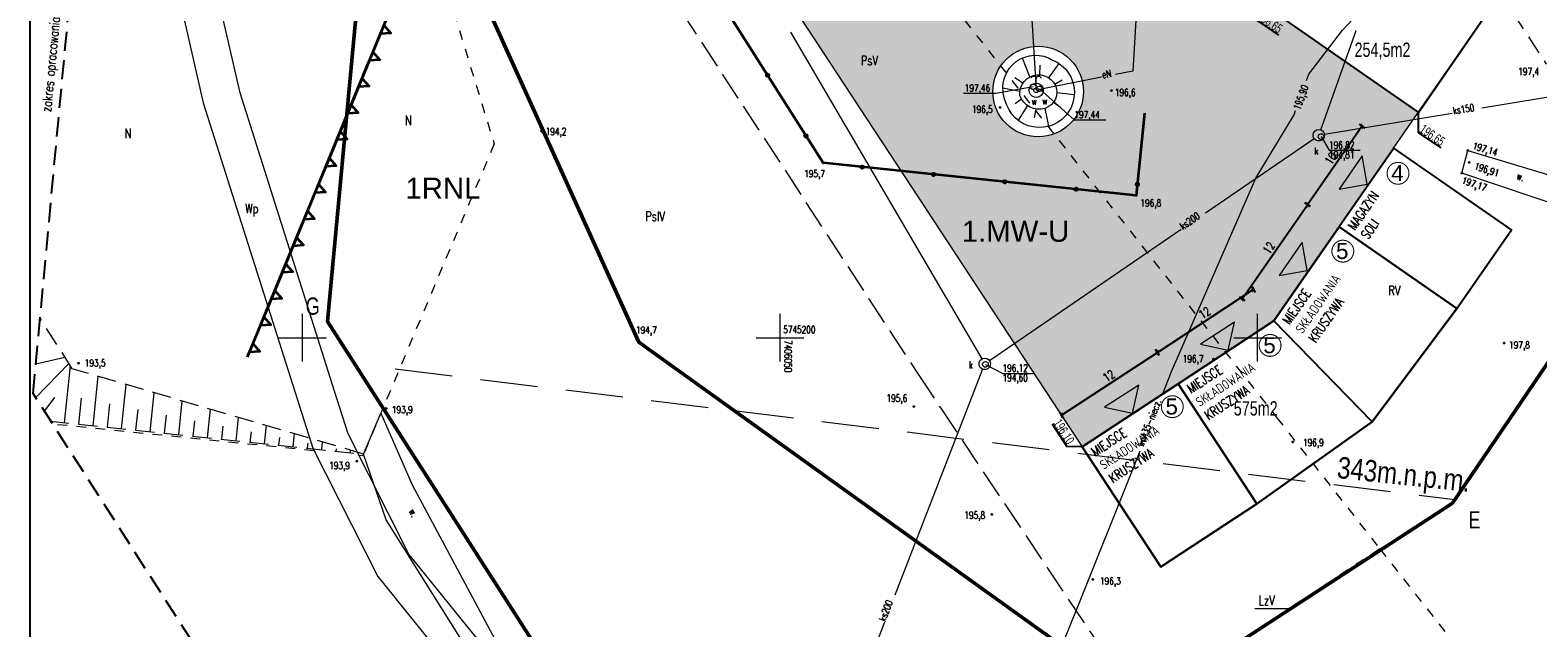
# Model space of a CAD drawing. Header units: centimetres. Extents: x 7405971 to 7406611, y 5745066 to 5745352.
# Tile 4 of 20: x 7405971 to 7406129, y 5745170 to 5745232. Entities that reach past the tile are written whole.
import ezdxf
from ezdxf.enums import TextEntityAlignment as Align

# ---------------------------------------------------------------- set-up
doc = ezdxf.new("R2010")
doc.units = ezdxf.units.CM
doc.header["$LTSCALE"] = 2
doc.header["$MEASUREMENT"] = 0
for name, pattern in [('0', [1.5, 1, -0.5]), ('1003', [0]), ('2217', [2, 1.5, -0.5]), ('2218', [1, 0.5, -0.5]), ('3901', [0]), ('DOT2', [3.175, 0, -3.175]), ('PHANTOM2', [1.25, 0.625, -0.125, 0.125, -0.125, 0.125, -0.125])]:
    doc.linetypes.add(name, pattern=pattern)
for name, color, linetype, lineweight in [('A-TEREN', 7, 'Continuous', 13), ('A-TEXT', 7, 'Continuous', 9), ('CKWYMIAR', 3, 'Continuous', 25), ('OPISY', 70, 'Continuous', 18), ('p.poz.', 10, 'Continuous', 20), ('TEREN', 250, 'Continuous', 13)]:
    doc.layers.add(name, color=color, linetype=linetype, lineweight=lineweight)
doc.layers.add('CKPOM_POWIERZ', color=1, linetype='Continuous', plot=False)
for name, color, linetype in [('D-PROJ_RZĘDNE_Pen_No__7', 250, 'Continuous'), ('DZIALKI', 98, 'Continuous'), ('ENERGIA', 10, 'Continuous'), ('ENERGIA-OPIS', 10, 'Continuous'), ('KANALIZACJA', 36, 'Continuous'), ('KANALIZACJA-OPIS', 38, 'Continuous'), ('KONTURY', 98, '2217'), ('KONTURY-OPIS', 98, '2217'), ('MDCP_nowa', 7, 'Continuous'), ('MPZP', 70, 'Continuous'), ('PLOT', 48, '3901'), ('PROJ_RZEDNE', 7, 'Continuous'), ('ROW', 142, 'Continuous'), ('RZEDNE', 7, 'Continuous'), ('SIATKA', 7, 'Continuous'), ('SIATKA-OPIS', 7, 'Continuous'), ('SKARPA', 201, 'Continuous'), ('STUDNIA', 4, 'Continuous'), ('STUDZIENKA', 98, 'Continuous'), ('UZYTKI', 98, '2218'), ('UZYTKI-OPIS', 98, '2218'), ('WLAZ_OKRAGLY', 42, 'Continuous'), ('WODOC-OPIS', 5, 'Continuous'), ('WODOCIAG', 5, 'Continuous'), ('zakres', 7, '0')]:
    doc.layers.add(name, color=color, linetype=linetype)
doc.styles.add('arial', font='arial.ttf', dxfattribs={"width": 0.65})
doc.styles.add('Arial-Bold', font='arial.ttf', dxfattribs={"width": 0.75})
doc.styles.add('RomanS', font='romans.shx', dxfattribs={"width": 0.75})
doc.styles.get("Standard").update_dxf_attribs({"font": 'ic-simplex.shx', "width": 0.8})
doc.styles.add('STYL_ARIAL', font='simplex', dxfattribs={"width": 0.75, "oblique": 0.1})
doc.styles.add('XREF-KLA-LEGEND$0$STAMP', font='ARIAL.TTF')
doc.dimstyles.new('Mapa500', dxfattribs={"dimtxt": 0.9, "dimasz": 0.007, "dimexe": 0.3, "dimexo": 0, "dimgap": 0.3, "dimtad": 1, "dimrnd": 0.01, "dimzin": 9, "dimtxsty": 'RomanS', "dimblk": 'ZASIECZKA POMOCNICZA', "dimcen": 0.25, "dimclrd": 3, "dimclre": 256, "dimclrt": 256, "dimadec": 0, "dimazin": 2, "dimtp": 5, "dimtfac": 1, "dimtofl": 0, "dimtmove": 0, "dimatfit": 3, "dimfxl": 1, "dimtolj": 1, "dimtzin": 0, "dimlwe": 5, "dimarcsym": 0})

# ---------------------------------------------------------------- blocks, each defined once
blk = doc.blocks.new('*U15')
at = {"color": 70, "lineweight": 35}
for points in [[(0, 0), (9.28, 0)], [(1.74, 0), (2.23, 1), (2.72, 0)], [(3, 0), (12.28, 0)], [(4.74, 0), (5.23, 1), (5.72, 0)], [(6, 0), (15.28, 0)], [(7.74, 0), (8.23, 1), (8.72, 0)], [(9, 0), (18.28, 0)], [(10.74, 0), (11.23, 1), (11.72, 0)], [(12, 0), (21.28, 0)], [(13.74, 0), (14.23, 1), (14.72, 0)], [(15, 0), (24.28, 0)], [(16.74, 0), (17.23, 1), (17.72, 0)], [(18, 0), (27.28, 0)], [(19.74, 0), (20.23, 1), (20.72, 0)], [(21, 0), (30.28, 0)], [(22.74, 0), (23.23, 1), (23.72, 0)], [(24, 0), (33.28, 0)], [(25.74, 0), (26.23, 1), (26.72, 0)], [(27, 0), (36.28, 0)], [(28.74, 0), (29.23, 1), (29.72, 0)], [(30, 0), (39.28, 0)], [(31.74, 0), (32.23, 1), (32.72, 0)], [(33, 0), (42.28, 0)], [(34.74, 0), (35.23, 1), (35.72, 0)], [(36, 0), (45.28, 0)], [(37.74, 0), (38.23, 1), (38.72, 0)], [(39, 0), (48.28, 0)], [(40.74, 0), (41.23, 1), (41.72, 0)], [(42, 0), (51.28, 0)], [(43.74, 0), (44.23, 1), (44.72, 0)], [(45, 0), (54.28, 0)], [(46.74, 0), (47.23, 1), (47.72, 0)], [(48, 0), (57.28, 0)], [(49.74, 0), (50.23, 1), (50.72, 0)], [(51, 0), (60.28, 0)], [(52.74, 0), (53.23, 1), (53.72, 0)], [(54, 0), (63.28, 0)], [(55.74, 0), (56.23, 1), (56.72, 0)], [(57, 0), (66.28, 0)], [(58.74, 0), (59.23, 1), (59.72, 0)], [(60, 0), (69.28, 0)], [(61.74, 0), (62.23, 1), (62.72, 0)], [(63, 0), (72.28, 0)], [(64.74, 0), (65.23, 1), (65.72, 0)], [(66, 0), (75.28, 0)], [(67.74, 0), (68.23, 1), (68.72, 0)], [(69, 0), (78.28, 0)], [(70.74, 0), (71.23, 1), (71.72, 0)], [(72, 0), (81.28, 0)], [(73.74, 0), (74.23, 1), (74.72, 0)], [(75, 0), (84.28, 0)], [(76.74, 0), (77.23, 1), (77.72, 0)], [(78, 0), (87.28, 0)], [(79.74, 0), (80.23, 1), (80.72, 0)], [(81, 0), (90.28, 0)], [(82.74, 0), (83.23, 1), (83.72, 0)], [(84, 0), (93.28, 0)], [(85.74, 0), (86.23, 1), (86.72, 0)], [(87, 0), (96.28, 0)], [(88.74, 0), (89.23, 1), (89.72, 0)], [(90, 0), (99.28, 0)], [(91.74, 0), (92.23, 1), (92.72, 0)], [(93, 0), (102.28, 0)], [(94.74, 0), (95.23, 1), (95.72, 0)], [(97.74, 0), (98.23, 1), (98.72, 0)], [(100.74, 0), (101.23, 1), (101.72, 0)]]:
    blk.add_lwpolyline(points, dxfattribs=at)
at = {"color": 250, "linetype": 'ByBlock', "style": 'RomanS', "oblique": 12, "width": 0.75}
blk.add_text('nieprzekraczalna linia zab.', height=1.2, dxfattribs=at).set_placement((-53.93, 18.39), align=Align.MIDDLE_CENTER)
blk = doc.blocks.new('OTRS')
at = {"color": 0}
blk.add_circle((0, 0), 0.05, dxfattribs=at)
blk = doc.blocks.new('801')
at = {"color": 0}
blk.add_circle((0, 0), 0.05, dxfattribs=at)
blk = doc.blocks.new('SURS')
at = {"color": 0}
blk.add_circle((0, 0), 0.05, dxfattribs=at)
blk = doc.blocks.new('A$7E8815FB1995')
at = {"layer": 'DZIALKI', "color": 7, "lineweight": 18}
for p, q in [((-97.38, -98.31), (-88.17, 0.35)), ((-106.54, -74.38), (-117.53, -26.56)), ((-121.03, -28.83), (-110.4, -75.43)), ((20.4, -117.3), (55.41, -65.77)), ((-110.4, -75.43), (-98.93, -111.54)), ((-96.64, -105.58), (-106.54, -74.38)), ((-92.64, -105.69), (-97.38, -98.31)), ((-95.21, -110.07), (-96.64, -105.58)), ((-92.64, -105.69), (-54.04, -165.81)), ((-88.87, -122.64), (-95.21, -110.07)), ((-98.93, -111.54), (-92.11, -124.99)), ((-54.04, -165.81), (20.4, -117.3)), ((-57.39, -161.44), (-88.87, -122.64)), ((-92.11, -124.99), (-60.92, -163.46))]:
    blk.add_line(p, q, dxfattribs=at)
at = {"layer": 'ENERGIA', "color": 1, "lineweight": 18}
for p, q in [((-11.02, -37.11), (-13.06, -72.11)), ((-13.06, -72.11), (-14.88, -72.47)), ((-16.34, -72.76), (-23.18, -74.11))]:
    blk.add_line(p, q, dxfattribs=at)
at = {"layer": 'KANALIZACJA', "color": 34, "lineweight": 18}
for p, q in [((6.6, -78.26), (10.32, -67.86)), ((-48.92, -68.02), (-28.88, -102.22)), ((40.34, -73.2), (23.47, -75.99)), ((6.99, -78.72), (20.35, -76.51)), ((-5.47, -86.94), (5.9, -79.16)), ((-28.06, -102.38), (-7.99, -88.66)), ((-28.79, -103.29), (-37.97, -126.95)), ((-39.05, -129.75), (-51.13, -160.9))]:
    blk.add_line(p, q, dxfattribs=at)
at = {"layer": 'KANALIZACJA-OPIS', "color": 34, "lineweight": 18}
for p, q in [((6.64, -78.96), (7.5, -80.39)), ((7.5, -80.39), (10.73, -80.39)), ((-28.49, -102.8), (-26.67, -103.73)), ((-26.67, -103.73), (-23.43, -103.73))]:
    blk.add_line(p, q, dxfattribs=at)
at = {"layer": 'KONTURY', "color": 3, "linetype": '2217', "lineweight": 18}
for p, q in [((-69.17, -52.35), (-35.55, -103.82)), ((-35.55, -103.82), (-33.17, -107.38)), ((-33.17, -107.38), (-12.32, -138.59))]:
    blk.add_line(p, q, dxfattribs=at)
at = {"layer": 'PLOT', "color": 7, "linetype": '3901', "lineweight": 35}
for p, q in [((-45.5, -81.72), (-58.28, -61.53)), ((-11.86, -76.5), (-12.71, -85.12)), ((-12.71, -85.12), (-45.5, -81.72))]:
    blk.add_line(p, q, dxfattribs=at)
at = {"layer": 'PLOT', "color": 7}
for centre, radius in [((-51.31, -72.54), 0.175), ((-51.31, -72.54), 0.158), ((-51.31, -72.54), 0.14), ((-51.31, -72.54), 0.122), ((-51.31, -72.54), 0.105), ((-51.31, -72.54), 0.0875), ((-51.31, -72.54), 0.07), ((-51.31, -72.54), 0.0525), ((-51.31, -72.54), 0.035), ((-47.3, -78.87), 0.175), ((-47.3, -78.87), 0.158), ((-47.3, -78.87), 0.14), ((-47.3, -78.87), 0.122), ((-47.3, -78.87), 0.105), ((-47.3, -78.87), 0.0875), ((-47.3, -78.87), 0.07), ((-47.3, -78.87), 0.0525), ((-47.3, -78.87), 0.035), ((-41.39, -82.15), 0.175), ((-41.39, -82.15), 0.158), ((-41.39, -82.15), 0.14), ((-41.39, -82.15), 0.122), ((-41.39, -82.15), 0.105), ((-41.39, -82.15), 0.0875), ((-41.39, -82.15), 0.07), ((-41.39, -82.15), 0.0525), ((-41.39, -82.15), 0.035), ((-33.93, -82.92), 0.175), ((-33.93, -82.92), 0.158), ((-33.93, -82.92), 0.14), ((-33.93, -82.92), 0.122), ((-33.93, -82.92), 0.105), ((-33.93, -82.92), 0.0875), ((-33.93, -82.92), 0.07), ((-33.93, -82.92), 0.0525), ((-33.93, -82.92), 0.035), ((-26.47, -83.69), 0.175), ((-26.47, -83.69), 0.158), ((-26.47, -83.69), 0.14), ((-26.47, -83.69), 0.122), ((-26.47, -83.69), 0.105), ((-26.47, -83.69), 0.0875), ((-26.47, -83.69), 0.07), ((-26.47, -83.69), 0.0525), ((-26.47, -83.69), 0.035), ((-19.01, -84.47), 0.175), ((-19.01, -84.47), 0.158), ((-19.01, -84.47), 0.14), ((-19.01, -84.47), 0.122), ((-19.01, -84.47), 0.105), ((-19.01, -84.47), 0.0875), ((-19.01, -84.47), 0.07), ((-19.01, -84.47), 0.0525), ((-19.01, -84.47), 0.035), ((-12.59, -83.96), 0.175), ((-12.59, -83.96), 0.158), ((-12.59, -83.96), 0.14), ((-12.59, -83.96), 0.122), ((-12.59, -83.96), 0.105), ((-12.59, -83.96), 0.0875), ((-12.59, -83.96), 0.07), ((-12.59, -83.96), 0.0525), ((-12.59, -83.96), 0.035)]:
    blk.add_circle(centre, radius, dxfattribs=at)
at = {"layer": 'ROW', "color": 7, "lineweight": 18}
for p, q in [((21.38, -82.78), (22, -80.4)), ((22, -80.4), (31.74, -83.36)), ((32.58, -86.54), (21.38, -82.78)), ((-93.62, -112.17), (-91.8, -107.91)), ((-91.8, -107.91), (-88.52, -115.4)), ((-91.24, -119.06), (-93.62, -112.17)), ((-88.52, -115.4), (-79.06, -133.03)), ((-82.59, -132.83), (-91.24, -119.06))]:
    blk.add_line(p, q, dxfattribs=at)
at = {"layer": 'SIATKA', "color": 7, "lineweight": 18}
for p, q in [((-100, -102.5), (-100, -97.5)), ((-50, -102.5), (-50, -97.5)), ((0, -102.5), (0, -97.5)), ((-102.5, -100), (-97.5, -100)), ((-52.5, -100), (-47.5, -100)), ((-2.5, -100), (2.5, -100))]:
    blk.add_line(p, q, dxfattribs=at)
at = {"layer": 'SKARPA', "color": 7, "linetype": '0', "lineweight": 18}
for p, q in [((15.32, -48.38), (30.2, -71.39)), ((-25.28, -71.11), (-24.85, -70.84)), ((-24.85, -70.84), (-24.39, -70.64)), ((-24.39, -70.64), (-23.9, -70.51)), ((-23.9, -70.51), (-23.4, -70.45)), ((-23.4, -70.45), (-22.89, -70.46)), ((-22.89, -70.46), (-22.39, -70.55)), ((-22.39, -70.55), (-21.91, -70.72)), ((-21.91, -70.72), (-21.47, -70.95)), ((-21.47, -70.95), (-20.98, -71.19)), ((-26.47, -72.71), (-26.27, -72.25)), ((-26.27, -72.25), (-26, -71.82)), ((-26, -71.82), (-25.67, -71.44)), ((-25.67, -71.44), (-25.28, -71.11)), ((-23.84, -72.7), (-23.48, -72.56)), ((-23.48, -72.56), (-23.09, -72.49)), ((-23.09, -72.49), (-22.7, -72.5)), ((-22.7, -72.5), (-22.31, -72.59)), ((-22.31, -72.59), (-21.95, -72.75)), ((-20.98, -71.19), (-20.53, -71.51)), ((-20.53, -71.51), (-20.13, -71.88)), ((-20.13, -71.88), (-19.8, -72.31)), ((-19.8, -72.31), (-19.53, -72.79)), ((-26.67, -73.7), (-26.61, -73.2)), ((-26.64, -74.38), (-26.67, -73.7)), ((-26.61, -73.2), (-26.47, -72.71)), ((-24.9, -74.27), (-24.82, -73.88)), ((-24.82, -73.88), (-24.67, -73.52)), ((-24.67, -73.52), (-24.45, -73.19)), ((-24.45, -73.19), (-24.17, -72.92)), ((-24.17, -72.92), (-23.84, -72.7)), ((-21.95, -72.75), (-21.64, -72.98)), ((-21.64, -72.98), (-21.37, -73.27)), ((-21.37, -73.27), (-21.17, -73.61)), ((-21.17, -73.61), (-21.05, -73.96)), ((-21.05, -73.96), (-21.02, -74.33)), ((-19.53, -72.79), (-19.34, -73.3)), ((-19.34, -73.3), (-19.22, -73.83)), ((-19.22, -73.83), (-19.19, -74.38)), ((-26.5, -75.05), (-26.64, -74.38)), ((-26.25, -75.69), (-26.5, -75.05)), ((-26.02, -76.17), (-26.25, -75.69)), ((-24.89, -74.66), (-24.9, -74.27)), ((-24.72, -75.04), (-24.89, -74.66)), ((-24.49, -75.37), (-24.72, -75.04)), ((-24.19, -75.65), (-24.49, -75.37)), ((-23.85, -75.87), (-24.19, -75.65)), ((-21.62, -75.64), (-21.92, -75.86)), ((-21.37, -75.37), (-21.62, -75.64)), ((-21.18, -75.05), (-21.37, -75.37)), ((-21.06, -74.7), (-21.18, -75.05)), ((-21.02, -74.33), (-21.06, -74.7)), ((-19.35, -75.43), (-19.54, -75.92)), ((-19.23, -74.91), (-19.35, -75.43)), ((-19.19, -74.38), (-19.23, -74.91)), ((-25.73, -76.61), (-26.02, -76.17)), ((-25.37, -77), (-25.73, -76.61)), ((-24.96, -77.34), (-25.37, -77)), ((-24.51, -77.62), (-24.96, -77.34)), ((-23.47, -76.02), (-23.85, -75.87)), ((-23.07, -76.09), (-23.47, -76.02)), ((-22.66, -76.09), (-23.07, -76.09)), ((-22.26, -76.01), (-22.66, -76.09)), ((-21.92, -75.86), (-22.26, -76.01)), ((-20.51, -77.17), (-20.94, -77.48)), ((-20.13, -76.8), (-20.51, -77.17)), ((-19.8, -76.38), (-20.13, -76.8)), ((-19.54, -75.92), (-19.8, -76.38)), ((-24.02, -77.82), (-24.51, -77.62)), ((-23.5, -77.95), (-24.02, -77.82)), ((-22.97, -78.01), (-23.5, -77.95)), ((-22.44, -77.99), (-22.97, -78.01)), ((-21.92, -77.89), (-22.44, -77.99)), ((-21.42, -77.72), (-21.92, -77.89)), ((-20.94, -77.48), (-21.42, -77.72)), ((-124.1, -103.25), (-127.48, -97.96)), ((-93.62, -112.17), (-124.1, -103.25)), ((-126.44, -108.74), (-93.62, -112.17))]:
    blk.add_line(p, q, dxfattribs=at)
at = {"layer": 'SKARPA', "color": 7, "lineweight": 18}
for p, q in [((-23.84, -72.7), (-24.61, -70.74)), ((-22.81, -72.5), (-22.78, -71.49)), ((-21.86, -72.82), (-20.78, -71.33)), ((-24.89, -74.24), (-26.66, -73.9)), ((-24.58, -73.38), (-25.42, -72.81)), ((-21.24, -73.48), (-20.46, -73.01)), ((-24.71, -75.06), (-25.4, -75.55)), ((-24.09, -75.72), (-25.07, -77.25)), ((-21.37, -75.37), (-20.65, -75.88)), ((-21.02, -74.36), (-19.2, -74.56)), ((-23.21, -76.07), (-23.39, -77)), ((-22.27, -76.01), (-21.88, -77.88)), ((-21.94, -75.87), (-21.92, -75.86)), ((-127.92, -102.72), (-124.88, -102.04)), ((-127.93, -106.26), (-124.45, -102.7)), ((-124.93, -108.9), (-124.3, -102.94)), ((-121.93, -109.21), (-121.39, -104.04)), ((-118.94, -109.52), (-118.45, -104.9)), ((-127.01, -107.7), (-125.92, -106.24)), ((-123.43, -109.05), (-123.14, -106.33)), ((-120.43, -109.37), (-120.18, -106.92)), ((-115.94, -109.84), (-115.52, -105.76)), ((-112.95, -110.15), (-112.58, -106.62)), ((-117.44, -109.68), (-117.21, -107.51)), ((-114.45, -109.99), (-114.25, -108.09)), ((-111.45, -110.31), (-111.28, -108.68)), ((-109.95, -110.46), (-109.64, -107.48)), ((-106.96, -110.78), (-106.71, -108.34)), ((-108.46, -110.62), (-108.32, -109.27)), ((-105.46, -110.93), (-105.35, -109.85)), ((-103.97, -111.09), (-103.77, -109.2)), ((-102.47, -111.25), (-102.38, -110.44)), ((-100.97, -111.4), (-100.83, -110.06)), ((-99.47, -111.56), (-99.42, -111.02)), ((-97.98, -111.71), (-97.89, -110.92)), ((-96.48, -111.87), (-96.45, -111.61)), ((-94.98, -112.03), (-94.96, -111.78))]:
    blk.add_line(p, q, dxfattribs=at)
at = {"layer": 'STUDNIA', "color": 5, "lineweight": 18}
for p, q in [((-23.92, -74.11), (-23.88, -73.87)), ((-23.88, -74.35), (-23.92, -74.11)), ((-23.88, -73.87), (-23.77, -73.66)), ((-23.77, -73.66), (-23.59, -73.49)), ((-23.68, -72.86), (-23.63, -72.72)), ((-23.63, -72.72), (-23.5, -72.63)), ((-23.59, -73.49), (-23.36, -73.39)), ((-23.5, -72.63), (-23.35, -72.63)), ((-23.43, -74.14), (-23.4, -73.99)), ((-23.38, -74.27), (-23.43, -74.14)), ((-23.4, -73.99), (-23.3, -73.89)), ((-23.36, -73.39), (-23.12, -73.37)), ((-23.35, -72.63), (-23.23, -72.71)), ((-23.3, -73.89), (-23.16, -73.86)), ((-23.23, -72.71), (-23.17, -72.85)), ((-23.18, -73.38), (-23.18, -72.84)), ((-23.17, -72.84), (-23.12, -72.71)), ((-23.16, -73.86), (-23.03, -73.91)), ((-23.12, -72.71), (-23, -72.63)), ((-23.12, -73.37), (-22.88, -73.43)), ((-23.03, -73.91), (-22.94, -74.02)), ((-23, -72.63), (-22.85, -72.63)), ((-22.93, -74.16), (-22.99, -74.29)), ((-22.94, -74.02), (-22.93, -74.16)), ((-22.88, -73.43), (-22.68, -73.57)), ((-22.85, -72.63), (-22.73, -72.71)), ((-22.73, -72.71), (-22.67, -72.84)), ((-22.68, -73.57), (-22.53, -73.76)), ((-22.53, -73.76), (-22.45, -73.99)), ((-22.45, -73.99), (-22.45, -74.24)), ((-23.77, -74.57), (-23.88, -74.35)), ((-23.59, -74.74), (-23.77, -74.57)), ((-23.36, -74.84), (-23.59, -74.74)), ((-23.26, -74.36), (-23.38, -74.27)), ((-23.12, -74.86), (-23.36, -74.84)), ((-23.12, -74.36), (-23.26, -74.36)), ((-22.99, -74.29), (-23.12, -74.36)), ((-22.88, -74.8), (-23.12, -74.86)), ((-22.68, -74.66), (-22.88, -74.8)), ((-22.53, -74.47), (-22.68, -74.66)), ((-22.45, -74.24), (-22.53, -74.47))]:
    blk.add_line(p, q, dxfattribs=at)
at = {"layer": 'STUDZIENKA', "color": 7, "lineweight": 18}
for p, q in [((5.8, -78.78), (5.85, -78.56)), ((5.82, -78.99), (5.8, -78.78)), ((5.85, -78.56), (5.99, -78.38)), ((5.99, -78.38), (6.17, -78.27)), ((6.17, -78.27), (6.39, -78.22)), ((6.39, -78.22), (6.6, -78.26)), ((6.6, -78.26), (6.79, -78.37)), ((6.79, -78.37), (6.93, -78.55)), ((6.93, -78.55), (6.99, -78.76)), ((6.99, -78.76), (6.97, -78.98)), ((5.92, -79.19), (5.82, -78.99)), ((6.09, -79.34), (5.92, -79.19)), ((6.29, -79.41), (6.09, -79.34)), ((6.51, -79.41), (6.29, -79.41)), ((6.72, -79.33), (6.51, -79.41)), ((6.88, -79.18), (6.72, -79.33)), ((6.97, -78.98), (6.88, -79.18)), ((-29.17, -102.69), (-29.11, -102.47)), ((-29.11, -102.47), (-28.98, -102.3)), ((-28.98, -102.3), (-28.8, -102.18)), ((-28.8, -102.18), (-28.58, -102.14)), ((-28.58, -102.14), (-28.36, -102.17)), ((-28.36, -102.17), (-28.18, -102.29)), ((-28.18, -102.29), (-28.04, -102.46)), ((-28.04, -102.46), (-27.98, -102.67)), ((-29.15, -102.91), (-29.17, -102.69)), ((-29.05, -103.1), (-29.15, -102.91)), ((-28.88, -103.25), (-29.05, -103.1)), ((-28.68, -103.33), (-28.88, -103.25)), ((-28.46, -103.32), (-28.68, -103.33)), ((-28.25, -103.24), (-28.46, -103.32)), ((-28.09, -103.09), (-28.25, -103.24)), ((-27.99, -102.89), (-28.09, -103.09)), ((-27.98, -102.67), (-27.99, -102.89))]:
    blk.add_line(p, q, dxfattribs=at)
at = {"layer": 'UZYTKI', "color": 86, "linetype": '2218', "lineweight": 18}
for p, q in [((-90, -46.82), (-79.93, -79.73)), ((-33.14, -63.66), (2.02, -108.38)), ((-79.93, -79.73), (-93.67, -112.35)), ((2.02, -108.38), (12.8, -122.09)), ((-98.78, -111.83), (-126.13, -109.05)), ((-93.67, -112.35), (-94.08, -112.31)), ((12.8, -122.09), (-12.32, -138.59)), ((12.8, -122.09), (31.5, -145.87))]:
    blk.add_line(p, q, dxfattribs=at)
at = {"layer": 'UZYTKI-OPIS', "color": 86, "linetype": '1003', "lineweight": 18}
blk.add_line((3.4, -128.38), (-0.28, -128.38), dxfattribs=at)
at = {"layer": 'WLAZ_OKRAGLY', "color": 7, "lineweight": 18}
for p, q in [((-23.79, -73.8), (-23.77, -73.64)), ((-23.73, -73.94), (-23.79, -73.8)), ((-23.77, -73.64), (-23.68, -73.52)), ((-23.61, -74.03), (-23.73, -73.94)), ((-23.68, -73.52), (-23.54, -73.46)), ((-23.45, -74.05), (-23.61, -74.03)), ((-23.54, -73.46), (-23.38, -73.48)), ((-23.31, -73.99), (-23.45, -74.05)), ((-23.38, -73.48), (-23.26, -73.57)), ((-23.22, -73.87), (-23.31, -73.99)), ((-23.26, -73.57), (-23.2, -73.72)), ((-23.2, -73.72), (-23.22, -73.87)), ((-23.14, -74.01), (-23.12, -73.85)), ((-23.08, -74.15), (-23.14, -74.01)), ((-23.12, -73.85), (-23.02, -73.73)), ((-22.95, -74.24), (-23.08, -74.15)), ((-23.02, -73.73), (-22.88, -73.67)), ((-22.88, -73.67), (-22.72, -73.69)), ((-22.72, -73.69), (-22.6, -73.78)), ((-22.56, -74.08), (-22.65, -74.2)), ((-22.6, -73.78), (-22.54, -73.93)), ((-22.54, -73.93), (-22.56, -74.08)), ((-22.8, -74.26), (-22.95, -74.24)), ((-22.65, -74.2), (-22.8, -74.26)), ((6.34, -79), (6.36, -78.85)), ((6.36, -78.85), (6.45, -78.73)), ((6.45, -78.73), (6.59, -78.67)), ((6.59, -78.67), (6.75, -78.68)), ((6.75, -78.68), (6.87, -78.78)), ((6.87, -78.78), (6.93, -78.92)), ((6.93, -78.92), (6.91, -79.08)), ((6.4, -79.15), (6.34, -79)), ((6.52, -79.24), (6.4, -79.15)), ((6.68, -79.26), (6.52, -79.24)), ((6.82, -79.2), (6.68, -79.26)), ((6.91, -79.08), (6.82, -79.2)), ((-28.77, -102.68), (-28.68, -102.56)), ((-28.68, -102.56), (-28.53, -102.5)), ((-28.53, -102.5), (-28.38, -102.52)), ((-28.38, -102.52), (-28.26, -102.61)), ((-28.79, -102.84), (-28.77, -102.68)), ((-28.73, -102.98), (-28.79, -102.84)), ((-28.61, -103.07), (-28.73, -102.98)), ((-28.45, -103.09), (-28.61, -103.07)), ((-28.31, -103.03), (-28.45, -103.09)), ((-28.22, -102.91), (-28.31, -103.03)), ((-28.26, -102.61), (-28.2, -102.75)), ((-28.2, -102.75), (-28.22, -102.91))]:
    blk.add_line(p, q, dxfattribs=at)
at = {"layer": 'WODOC-OPIS', "color": 5, "lineweight": 18}
for p, q in [((-23.5, -73.76), (-27.42, -74.44)), ((-22.84, -73.97), (-19.22, -77.22)), ((-27.42, -74.44), (-30.78, -74.44)), ((-19.22, -77.22), (-15.88, -77.22))]:
    blk.add_line(p, q, dxfattribs=at)
at = {"layer": 'WODOCIAG', "color": 5, "lineweight": 18}
for p, q in [((8.88, -67.84), (15.94, -60.25)), ((-23.67, -66.17), (-23.18, -74.11)), ((5.36, -72.42), (8.88, -67.84)), ((5.12, -73.08), (5.36, -72.42)), ((-0.19, -83.32), (3.81, -76.69)), ((3.81, -76.69), (3.98, -76.24)), ((-9.01, -103.54), (-0.19, -83.32)), ((-9.96, -105.93), (-9.01, -103.54)), ((-13.31, -114.38), (-12.31, -111.84)), ((-18.57, -127.52), (-13.31, -114.38)), ((-22.1, -136.11), (-18.57, -127.52))]:
    blk.add_line(p, q, dxfattribs=at)
at = {"layer": 'zakres', "color": 7, "linetype": '0', "lineweight": 25}
for p, q in [((-128.21, -105.82), (-118.05, 3.08)), ((-62.97, -207.44), (-128.21, -105.82))]:
    blk.add_line(p, q, dxfattribs=at)
at = {"layer": 'RZEDNE', "color": 7}
for name, p in [('801', (-15.29, -74.15)), ('OTRS', (-26.94, -75.91)), ('OTRS', (-74.98, -78.41)), ('SURS', (22, -80.4)), ('OTRS', (-45.5, -81.72)), ('SURS', (22.13, -81.66)), ('SURS', (21.38, -82.78)), ('OTRS', (-12.71, -85.12)), ('SURS', (25.82, -100.56)), ('OTRS', (-4.61, -102.24)), ('SURS', (-123.46, -102.67)), ('OTRS', (-36.01, -107.21)), ('SURS', (-91.25, -107.39)), ('SURS', (3.68, -110.9)), ('SURS', (-94.31, -112.93)), ('SURS', (-27.84, -118.48)), ('SURS', (-17.26, -125.29))]:
    blk.add_blockref(name, p, dxfattribs=at)
at = {"layer": 'ENERGIA-OPIS', "color": 1, "style": 'STYL_ARIAL', "width": 0.75}
blk.add_text('eN', height=0.75, rotation=11.1815, dxfattribs=at).set_placement((-16.37, -72.14), align=Align.TOP_LEFT)
at = {"layer": 'KANALIZACJA-OPIS', "color": 34, "style": 'STYL_ARIAL', "width": 0.75}
for s, rotation, p in [('ks150', 9.409, (20.38, -75.9)), ('ks200', 34.3656, (-8.25, -88.11)), ('ks200', 68.8041, (-39.69, -129.48))]:
    blk.add_text(s, height=0.75, rotation=rotation, dxfattribs=at).set_placement(p, align=Align.TOP_LEFT)
for p in [(5.93, -80.1), (-30.24, -102.46)]:
    blk.add_text('k', height=0.75, dxfattribs=at).set_placement(p, align=Align.TOP_LEFT)
for s, p in [('196,82', (7.48, -80.23)), ('194,81', (7.48, -81.24)), ('196,12', (-26.71, -103.56)), ('194,60', (-26.71, -104.57))]:
    blk.add_text(s, height=0.75, dxfattribs=at).set_placement(p)
at = {"layer": 'KONTURY-OPIS', "color": 3, "style": 'STYL_ARIAL', "width": 0.75}
blk.add_text('RV', height=1, dxfattribs=at).set_placement((13.69, -94.56), align=Align.TOP_LEFT)
at = {"layer": 'ROW', "color": 7, "style": 'STYL_ARIAL', "width": 0.75}
blk.add_text('w.', height=0.75, rotation=341.4424, dxfattribs=at).set_placement((27.28, -82.68), align=Align.TOP_LEFT)
blk.add_text('w.', height=0.75, rotation=298.2039, dxfattribs=at).set_placement((-88.39, -118.33), align=Align.MIDDLE_CENTER)
at = {"layer": 'RZEDNE', "color": 7, "style": 'STYL_ARIAL', "width": 0.75}
for s, p in [('197,4', (28.37, -72.15)), ('197,8', (27.41, -100.76)), ('193,5', (-121.71, -102.64)), ('193,9', (-89.55, -107.53)), ('196,9', (5.84, -110.97)), ('193,9', (-96.12, -113.37)), ('195,8', (-29.62, -118.57)), ('196,3', (-15.42, -125.45))]:
    blk.add_text(s, height=0.75, dxfattribs=at).set_placement(p, align=Align.MIDDLE_CENTER)
for s, p in [('196,6', (-14.95, -74.94)), ('196,5', (-29.91, -76.7)), ('194,2', (-74.54, -79.03)), ('195,7', (-47.47, -83.44)), ('196,8', (-12.27, -86.51)), ('194,7', (-65.08, -99.8)), ('196,7', (-7.84, -102.81)), ('195,6', (-38.85, -106.93))]:
    blk.add_text(s, height=0.75, dxfattribs=at).set_placement(p, align=Align.BOTTOM_LEFT)
for s, rotation, p in [('197,14', 343.0959, (23.81, -80.27)), ('196,91', 341.4424, (23.99, -82.42)), ('197,17', 341.4424, (22.68, -83.93))]:
    blk.add_text(s, height=0.75, rotation=rotation, dxfattribs=at).set_placement(p, align=Align.MIDDLE_CENTER)
at = {"layer": 'SIATKA-OPIS', "color": 7, "style": 'STYL_ARIAL', "width": 0.75}
blk.add_text('5745200', height=0.75, dxfattribs=at).set_placement((-49.67, -99.75), align=Align.BOTTOM_LEFT)
blk.add_text('7406050', height=0.75, rotation=270, dxfattribs=at).set_placement((-49.75, -100.25), align=Align.BOTTOM_LEFT)
at = {"layer": 'UZYTKI-OPIS', "color": 86, "style": 'STYL_ARIAL', "width": 0.75}
for s, p in [('PsV', (-41.55, -70.5)), ('N', (-89.27, -76.75)), ('N', (-118.62, -78.12)), ('Wp', (-106, -85.98)), ('PsIV', (-64.12, -86.8)), ('LzV', (0.11, -126.97))]:
    blk.add_text(s, height=1, dxfattribs=at).set_placement(p, align=Align.TOP_LEFT)
at = {"layer": 'WODOC-OPIS', "color": 5, "style": 'STYL_ARIAL', "width": 0.75}
for s, p in [('197,46', (-30.66, -74.26)), ('197,44', (-19.18, -77.05))]:
    blk.add_text(s, height=0.75, dxfattribs=at).set_placement(p)
for s, rotation, p in [('195,90', 70.1139, (4.53, -74.85)), ('woA35-niecz.', 68.3647, (-11.36, -108.91))]:
    blk.add_text(s, height=0.75, rotation=rotation, dxfattribs=at).set_placement(p, align=Align.MIDDLE_CENTER)
for p in [(-23.67, -74.9), (-22.55, -74.87)]:
    blk.add_text('w', height=0.75, dxfattribs=at).set_placement(p, align=Align.TOP_LEFT)
at = {"layer": 'zakres', "color": 7, "style": 'STYL_ARIAL', "width": 0.75}
blk.add_text('zakres opracowania', height=1, rotation=84.6668, dxfattribs=at).set_placement((-126.02, -76.44), align=Align.BOTTOM_LEFT)
blk = doc.blocks.new('ZASIECZKA POMOCNICZA')
for p, q in [((-22, 0), (22, 0)), ((0, 50), (0, -50))]:
    blk.add_line(p, q)
at = {"const_width": 10}
blk.add_lwpolyline([(-30, -30), (30, 30)], dxfattribs=at)
blk = doc.blocks.new('*D115')
at = {"layer": 'CKWYMIAR', "color": 3, "lineweight": -2}
blk.add_line((7406105.23, 5745213.92), (7406110.92, 5745222.12), dxfattribs=at)
at = {"layer": 'CKWYMIAR', "linetype": 'DOT2', "lineweight": 5}
for p, q in [((7406114.24, 5745219.83), (7406110.68, 5745222.3)), ((7406108.54, 5745211.61), (7406104.98, 5745214.08))]:
    blk.add_line(p, q, dxfattribs=at)
at = {"layer": 'CKWYMIAR', "color": 3, "linetype": 'ByBlock', "lineweight": -2, "xscale": 0.006999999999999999, "yscale": 0.006999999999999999, "zscale": 0.006999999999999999}
for p, rotation in [((7406110.93, 5745222.13), 55.2597229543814), ((7406105.23, 5745213.91), 235.2597229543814)]:
    blk.add_blockref('ZASIECZKA POMOCNICZA', p, dxfattribs=dict(at, rotation=rotation))
at = {"layer": 'CKWYMIAR', "insert": (7406107.67, 5745218.75), "char_height": 0.9, "attachment_point": 5, "rotation": 55.2597, "style": 'RomanS'}
blk.add_mtext('\\A1;10', dxfattribs=at)
blk = doc.blocks.new('A$7E87182A29166')
at = {"linetype": 'ByBlock'}
blk.add_lwpolyline([(0, -15), (10, -15), (10, 0), (0, 0)], close=True, dxfattribs=at)
at = {"linetype": 'ByBlock', "insert": (0.56, -0.6), "char_height": 1, "width": 87.9025, "attachment_point": 1, "style": 'STYL_ARIAL'}
blk.add_mtext('{\\Fsimplex.shx;MAGAZYN\\PSOLI}', dxfattribs=at)
blk = doc.blocks.new('*D120')
at = {"layer": 'CKWYMIAR', "color": 3, "lineweight": -2}
blk.add_line((7406098.39, 5745204.06), (7406105.22, 5745213.91), dxfattribs=at)
at = {"layer": 'CKWYMIAR', "linetype": 'DOT2', "lineweight": 5}
for p, q in [((7406108.54, 5745211.61), (7406104.98, 5745214.08)), ((7406101.7, 5745201.75), (7406098.14, 5745204.22))]:
    blk.add_line(p, q, dxfattribs=at)
at = {"layer": 'CKWYMIAR', "color": 3, "lineweight": -2, "xscale": 0.006999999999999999, "yscale": 0.006999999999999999, "zscale": 0.006999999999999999}
for p, rotation in [((7406105.22, 5745213.91), 55.25972296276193), ((7406098.39, 5745204.05), 235.2597229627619)]:
    blk.add_blockref('ZASIECZKA POMOCNICZA', p, dxfattribs=dict(at, rotation=rotation))
at = {"layer": 'CKWYMIAR', "insert": (7406101.18, 5745209.4), "char_height": 0.9, "attachment_point": 5, "rotation": 55.2597, "style": 'RomanS'}
blk.add_mtext('\\A1;12', dxfattribs=at)
blk = doc.blocks.new('*D121')
at = {"layer": 'CKWYMIAR', "color": 3, "lineweight": -2}
blk.add_line((7406079.48, 5745191.88), (7406089.5, 5745198.46), dxfattribs=at)
at = {"layer": 'CKWYMIAR', "linetype": 'DOT2', "lineweight": 5}
for p, q in [((7406091.67, 5745195.16), (7406089.34, 5745198.71)), ((7406081.64, 5745188.57), (7406079.31, 5745192.12))]:
    blk.add_line(p, q, dxfattribs=at)
at = {"layer": 'CKWYMIAR', "color": 3, "linetype": 'ByBlock', "lineweight": -2, "xscale": 0.006999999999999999, "yscale": 0.006999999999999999, "zscale": 0.006999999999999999}
for p, rotation in [((7406089.51, 5745198.46), 33.30403324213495), ((7406079.48, 5745191.87), 213.3040332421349)]:
    blk.add_blockref('ZASIECZKA POMOCNICZA', p, dxfattribs=dict(at, rotation=rotation))
at = {"layer": 'CKWYMIAR', "insert": (7406084.41, 5745196.01), "char_height": 0.9, "attachment_point": 5, "rotation": 33.304, "style": 'RomanS'}
blk.add_mtext('\\A1;12', dxfattribs=at)
blk = doc.blocks.new('*D122')
at = {"layer": 'CKWYMIAR', "color": 3, "lineweight": -2}
blk.add_line((7406089.51, 5745198.46), (7406099.53, 5745205.05), dxfattribs=at)
at = {"layer": 'CKWYMIAR', "linetype": 'DOT2', "lineweight": 5}
for p, q in [((7406101.7, 5745201.75), (7406099.37, 5745205.3)), ((7406091.67, 5745195.16), (7406089.34, 5745198.71))]:
    blk.add_line(p, q, dxfattribs=at)
at = {"layer": 'CKWYMIAR', "color": 3, "linetype": 'ByBlock', "lineweight": -2, "xscale": 0.006999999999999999, "yscale": 0.006999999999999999, "zscale": 0.006999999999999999}
for p, rotation in [((7406099.54, 5745205.05), 33.30403324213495), ((7406089.51, 5745198.46), 213.3040332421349)]:
    blk.add_blockref('ZASIECZKA POMOCNICZA', p, dxfattribs=dict(at, rotation=rotation))
at = {"layer": 'CKWYMIAR', "insert": (7406094.44, 5745202.6), "char_height": 0.9, "attachment_point": 5, "rotation": 33.304, "style": 'RomanS'}
blk.add_mtext('\\A1;12', dxfattribs=at)

msp = doc.modelspace()

# ---------------------------------------------------------------- hatches: boundary and pattern name
at = {"layer": 'A-TEREN', "linetype": 'Continuous', "lineweight": 5, "transparency": 33554483}
h = msp.add_hatch(dxfattribs=at)
h.set_pattern_fill('AR-CONC', color=252, scale=0.01, angle=354)
h.set_pattern_definition([(404, (0, 0), (1.795205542, -0.34895253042), [0.1905, -2.0955]), (709, (0, 0), (-0.1507890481, 1.93693893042), [0.1524, -1.6764]), (454.451, (0.1496, -0.029), (1.64442213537, 1.58797706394), [0.1619, -1.7809]), (400.1842, (0.053, 0.5052), (2.6519942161, -0.7014749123), [0.28575, -3.14325]), (450.6356, (0.274, 0.4468), (2.6196672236, 2.21254633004), [0.24285, -2.67135]), (705.184, (0.053, 0.5052), (2.6196704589, 2.2125415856), [0.2286, -2.5146]), (375, (0.2924, 0.3524), (1.40094660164, -1.17553367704), [0.1905, -2.0955]), (680, (0.2924, 0.3524), (0.8071635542, 1.76718894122), [0.1524, -1.6764]), (425.4514, (0.4092, 0.2544), (2.20810643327, 0.59165977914), [0.1619, -1.7809]), (391.5, (0, 0), (0.119100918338, 0.837689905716), [0, -1.65608, 0, -1.7018, 0, -1.68275]), (361.5, (0, 0), (0.76925338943, 0.92647218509), [0, -0.97028, 0, -1.61798, 0, -0.64135]), (321.5, (-0.5633, 0.0592), (1.342489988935, -0.1987043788), [0, -0.635, 0, -1.9812, 0, -2.6289]), (311.5, (-0.8159, 0.0858), (1.49975506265, 0.0980348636), [0, -0.8255, 0, -1.31572, 0, -1.8669])])
h.paths.add_polyline_path([(7406037.7659, 5745272.109, -0.041241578), (7406037.62636, 5745271.09749, 0.042622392)])
edge = h.paths.add_edge_path(flags=16)
edge.add_arc((7406077.02116, 5745225.75099), 4.7422, 0, 360)
h.paths.add_polyline_path([(7406055.7017, 5745274.7211), (7406051.77, 5745268.97), (7406059.69138, 5745263.29135), (7406059.61826, 5745263.18572), (7406060.19025, 5745262.7897), (7406063.89376, 5745260.22598), (7406064.80444, 5745261.54153), (7406068.23309, 5745259.16809), (7406075.23022, 5745269.27605), (7406067.52603, 5745274.60919), (7406067.45107, 5745274.50149), (7406049.18, 5745287.25), (7406045.42001, 5745281.74991)])
h.paths.add_polyline_path([(7406075.54459, 5745252.16082), (7406082.78446, 5745262.61944), (7406107.6319, 5745245.41907), (7406100.39204, 5745234.96045)])
edge = h.paths.add_edge_path()
edge.add_line((7406049.87318, 5745305.44586), (7406041.68169, 5745304.09528))
edge.add_line((7406041.68169, 5745304.09528), (7406044.08069, 5745301.72304))
edge.add_line((7406044.08069, 5745301.72304), (7406027.46, 5745298.41))
edge.add_line((7406027.46, 5745298.41), (7406030.21087, 5745294.27705))
edge.add_arc((7406033.16669, 5745276.48941), 18.03156, 54.9226243, 99.4347885, ccw=False)
edge.add_line((7406043.5291, 5745291.24602), (7406044.27399, 5745290.70516))
edge.add_line((7406044.27399, 5745290.70516), (7406049.20739, 5745287.29007))
edge.add_line((7406049.20739, 5745287.29007), (7406045.42001, 5745281.74991))
edge.add_line((7406045.42001, 5745281.74991), (7406055.7017, 5745274.7211))
edge.add_line((7406055.7017, 5745274.7211), (7406051.77, 5745268.97))
edge.add_line((7406051.77, 5745268.97), (7406058.8783, 5745263.69804))
edge.add_line((7406058.8783, 5745263.69804), (7406063.89356, 5745260.22569))
edge.add_line((7406063.89356, 5745260.22569), (7406064.80444, 5745261.54153))
edge.add_line((7406064.80444, 5745261.54153), (7406068.23309, 5745259.16809))
edge.add_line((7406068.23309, 5745259.16809), (7406059.7961, 5745246.98012))
edge.add_line((7406059.7961, 5745246.98012), (7406033.91853, 5745264.92563))
edge.add_line((7406033.91853, 5745264.92563), (7406032.67604, 5745263.10812))
edge.add_line((7406032.67604, 5745263.10812), (7406081.64427, 5745188.57256))
edge.add_line((7406081.64427, 5745188.57256), (7406101.70272, 5745201.75052))
edge.add_line((7406101.70272, 5745201.75052), (7406114.23394, 5745219.82994))
edge.add_line((7406114.23394, 5745219.82994), (7406116.85974, 5745223.56087))
edge.add_line((7406116.85974, 5745223.56087), (7406100.39204, 5745234.96045))
edge.add_line((7406100.39204, 5745234.96045), (7406107.6319, 5745245.41907))
edge.add_line((7406107.6319, 5745245.41907), (7406124.09749, 5745234.01644))
edge.add_line((7406124.09749, 5745234.01644), (7406125.53354, 5745235.82608))
edge.add_line((7406125.53354, 5745235.82608), (7406115.32, 5745251.62))
edge.add_line((7406115.32, 5745251.62), (7406105.462, 5745258.288))
edge.add_line((7406105.462, 5745258.288), (7406089.071, 5745271.462))
edge.add_line((7406089.071, 5745271.462), (7406082.698, 5745276.857))
edge.add_line((7406082.698, 5745276.857), (7406082.63886, 5745279.70149))
edge.add_line((7406082.63886, 5745279.70149), (7406048.94627, 5745302.69291))
edge.add_arc((7406053.94402, 5745302.54271), 5, 144.5051549, 178.2786504, ccw=False)
at = {"layer": 'OPISY', "linetype": 'ByBlock', "transparency": 33554687}
for points in [[(7406110.93504, 5745219.01784), (7406108.51734, 5745215.53148), (7406111.46937, 5745216.06581)], [(7406104.66355, 5745209.97745), (7406102.24585, 5745206.49109), (7406105.19788, 5745207.02542)], [(7406097.57477, 5745201.61435), (7406094.00098, 5745199.32786), (7406096.93112, 5745198.68421)], [(7406087.54481, 5745195.02489), (7406083.97102, 5745192.7384), (7406086.90116, 5745192.09475)]]:
    msp.add_hatch(color=256, dxfattribs=at).paths.add_polyline_path(points)

# ---------------------------------------------------------------- linework, layer by layer
at = {"linetype": 'ByBlock'}
for points in [[(7406116.83641, 5745223.57701), (7406124.07627, 5745234.03564), (7406107.6319, 5745245.41907), (7406100.39204, 5745234.96045)], [(7406111.97929, 5745191.20383), (7406120.86716, 5745203.06358), (7406108.541, 5745211.61144), (7406101.70272, 5745201.75052)], [(7406099.90972, 5745182.62501), (7406111.97929, 5745191.20383), (7406101.70272, 5745201.75052), (7406091.67349, 5745195.16154)], [(7406089.88049, 5745176.03603), (7406099.90972, 5745182.62501), (7406091.67349, 5745195.16154), (7406081.64427, 5745188.57256)]]:
    msp.add_lwpolyline(points, close=True, dxfattribs=at)
at = {"layer": 'A-TEREN', "color": 252, "linetype": 'Continuous', "lineweight": 5, "transparency": 33554483}
msp.add_lwpolyline([(7406036.86358, 5745275.60224, -0.296205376), (7406036.7445, 5745269.05958), (7406033.91849, 5745264.92556), (7406032.67604, 5745263.10812), (7406081.64427, 5745188.57256), (7406101.70418, 5745201.75148), (7406114.24264, 5745219.83009), (7406114.23394, 5745219.82994), (7406123.89455, 5745233.76071), (7406125.53354, 5745235.82608), (7406115.32, 5745251.62), (7406105.462, 5745258.288), (7406089.071, 5745271.462), (7406082.698, 5745276.857), (7406082.63886, 5745279.70149), (7406048.94627, 5745302.69291), (7406048.94627, 5745302.69291)], format="xyb", dxfattribs=at)
msp.add_circle((7406077.02116, 5745225.75099), 4.7422, dxfattribs=at)
at = {"layer": 'A-TEXT', "ltscale": 10, "const_width": 0.10976}
for points in [[(7406114.01383, 5745216.27892, -1.33748273), (7406115.76657, 5745217.60059, -0.747673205), (7406114.01383, 5745216.27892, -1.33748273)], [(7406108.2369, 5745208.1333, -1.33748273), (7406109.9894, 5745209.45529, -0.747673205), (7406108.2369, 5745208.1333, -1.33748273)], [(7406100.62225, 5745198.27276, -1.33748273), (7406102.37474, 5745199.59475, -0.747673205), (7406100.62225, 5745198.27276, -1.33748273)], [(7406090.38261, 5745191.86068, -1.33748273), (7406092.13511, 5745193.18267, -0.747673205), (7406090.38261, 5745191.86068, -1.33748273)]]:
    msp.add_lwpolyline(points, format="xyb", dxfattribs=at)
at = {"layer": 'CKPOM_POWIERZ'}
msp.add_lwpolyline([(7406081.64427, 5745188.57256), (7406091.67349, 5745195.16154), (7406101.70418, 5745201.75148), (7406108.54257, 5745211.61369), (7406120.86716, 5745203.06358), (7406111.97929, 5745191.20383), (7406099.90972, 5745182.62501), (7406089.88049, 5745176.03603), (7406081.64427, 5745188.57256)], dxfattribs=at)
at = {"layer": 'D-PROJ_RZĘDNE_Pen_No__7', "color": 7, "linetype": 'Continuous'}
for p, q in [((7406099.82914, 5745233.24154), (7406102.18135, 5745231.65678)), ((7406116.83654, 5745221.44735), (7406119.18876, 5745219.8626)), ((7406078.49613, 5745190.99945), (7406080.01385, 5745188.60343))]:
    msp.add_line(p, q, dxfattribs=at)
at = {"layer": 'D-PROJ_RZĘDNE_Pen_No__7', "color": 7}
for p, q in [((7406116.83654, 5745221.44735), (7406116.82389, 5745223.56469)), ((7406081.64427, 5745188.57256), (7406080.01385, 5745188.60343))]:
    msp.add_line(p, q, dxfattribs=at)
at = {"layer": 'MPZP', "linetype": '0', "lineweight": 20, "ltscale": 3}
msp.add_line((7406009.70694, 5745196.74025), (7406120.65077, 5745183.06916), dxfattribs=at)
at = {"layer": 'MPZP', "lineweight": 50}
for points in [[(7406050.40643, 5745305.53378), (7406155.40433, 5745234.23004), (7406120.4, 5745182.7), (7406045.96, 5745134.19), (7406007.358, 5745194.3108)], [(7406012.01152, 5745302.36961), (7406002.62, 5745201.69), (7406007.358, 5745194.3108)], [(7406008.0292, 5745259.6345), (7406035.19842, 5745199.51686), (7406088.04022, 5745161.61224)]]:
    msp.add_lwpolyline(points, dxfattribs=at)
at = {"layer": 'OPISY', "linetype": 'ByBlock'}
for points in [[(7406108.51734, 5745215.53148), (7406111.46937, 5745216.06581), (7406110.93504, 5745219.01784), (7406108.51734, 5745215.53148)], [(7406102.24585, 5745206.49109), (7406105.19788, 5745207.02542), (7406104.66355, 5745209.97745), (7406102.24585, 5745206.49109)], [(7406094.00098, 5745199.32786), (7406096.93112, 5745198.68421), (7406097.57477, 5745201.61435), (7406094.00098, 5745199.32786)], [(7406083.97102, 5745192.7384), (7406086.90116, 5745192.09475), (7406087.54481, 5745195.02489), (7406083.97102, 5745192.7384)]]:
    msp.add_lwpolyline(points, dxfattribs=at)
at = {"layer": 'PROJ_RZEDNE', "color": 7}
msp.add_lwpolyline([(7406223.41834, 5745067.92794), (7405971.4887, 5745067.92794), (7405971.4887, 5745342.2983), (7406223.41834, 5745342.2983)], close=True, dxfattribs=at)
at = {"layer": 'TEREN', "color": 6, "linetype": 'PHANTOM2', "ltscale": 5, "true_color": 0xff0fff}
msp.add_lwpolyline([(7406155.4061, 5745234.23264, 0.2, 0.2, 0), (7406120.4, 5745182.7, 0.2, 0.2, 0), (7406045.96, 5745134.19, 0.2, 0.2, 0), (7406002.62, 5745201.69, 0.2, 0.2, 0), (7406012.1, 5745303.37, 0.2, 0.2, 0)], format="xyseb", dxfattribs=at)

# ---------------------------------------------------------------- block references
at = {"linetype": 'ByBlock', "rotation": 55.24925390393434}
msp.add_blockref('A$7E87182A29166', (7406108.54257, 5745211.61369), dxfattribs=at)
at = {"layer": 'MDCP_nowa'}
msp.add_blockref('A$7E8815FB1995', (7406100, 5745300), dxfattribs=at)
at = {"layer": 'MPZP', "color": 80, "rotation": 247.6224213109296}
msp.add_blockref('*U15', (7406033.16208, 5745292.5556), dxfattribs=at)

# ---------------------------------------------------------------- texts
at = {"linetype": 'ByBlock', "char_height": 1, "width": 9.4165596, "attachment_point": 1, "style": 'STYL_ARIAL'}
for insert, rotation in [((7406102.51358, 5745201.86665), 55.259723), ((7406092.46896, 5745194.96607), 33.3040332), ((7406082.43974, 5745188.37709), 33.3040332)]:
    msp.add_mtext('{\\Fsimplex.shx|c0;MIEJSCE SKŁADOWANIA\\PKRUSZYWA}', dxfattribs=dict(at, insert=insert, rotation=rotation))
at = {"layer": 'A-TEXT', "ltscale": 10, "style": 'XREF-KLA-LEGEND$0$STAMP'}
msp.add_text('4', height=1.68, rotation=359.9895309, dxfattribs=at).set_placement((7406114.63424, 5745217.22169), align=Align.MIDDLE_CENTER)
for p in [(7406108.85714, 5745209.07618, -10.12), (7406101.24248, 5745199.21565, -10.12), (7406091.00285, 5745192.80356, -10.12)]:
    msp.add_text('5', height=1.68, dxfattribs=at).set_placement(p, align=Align.MIDDLE_CENTER)
at = {"layer": 'D-PROJ_RZĘDNE_Pen_No__7', "color": 7, "linetype": 'Continuous', "char_height": 1, "attachment_point": 7, "style": 'arial'}
for s, insert, rotation in [('196.65', (7406099.84405, 5745233.32886), 326.0278767), ('196.65', (7406116.85146, 5745221.53468), 326.0278767), ('196.10', (7406078.54486, 5745191.07343), 302.3487451)]:
    msp.add_mtext(s, dxfattribs=dict(at, insert=insert, rotation=rotation))
at = {"layer": 'MPZP', "style": 'Arial-Bold'}
for s, p in [('1RNL', (7406014.70556, 5745215.64267)), ('1.MW-U', (7406074.65338, 5745211.13274))]:
    msp.add_text(s, height=2.2, dxfattribs=at).set_placement(p, align=Align.MIDDLE_CENTER)
at = {"layer": 'MPZP', "insert": (7406115.26652, 5745185.37702), "char_height": 2.2481, "width": 2.6134804, "attachment_point": 5, "rotation": 353.9498811}
msp.add_mtext('{\\fArial|b0|i0|c238|p34;343m.n.p.m.}', dxfattribs=at)
at = {"layer": 'OPISY', "style": 'Arial-Bold', "width": 0.75}
for s, p in [('G', (7406001.07535, 5745203.30426)), ('E', (7406122.69715, 5745180.94763))]:
    msp.add_text(s, height=1.8, dxfattribs=at).set_placement(p, align=Align.MIDDLE_CENTER)
at = {"layer": 'p.poz.', "char_height": 1.2, "width": 29.4537108, "attachment_point": 1, "style": 'RomanS'}
for s, insert in [('\\pxi-3,l3,qc,t3;{\\F.shx.shx.shx.shx.shx.shx;\\H1.25x;254,5m2}', (7406098.34308, 5745230.87864)), ('\\pxi-3,l3,qc,t3;{\\F.shx.shx.shx.shx.shx;\\H1.25x;575m2}', (7406085.07411, 5745193.35643))]:
    msp.add_mtext(s, dxfattribs=dict(at, insert=insert))

# ---------------------------------------------------------------- dimensions: what is measured, and where the dimension line sits
at = {"layer": 'CKWYMIAR'}
for base, p1, p2, angle, picture, middle in [((7406110.92573, 5745222.13028), (7406108.54407, 5745211.61265), (7406114.24264, 5745219.83009), 55.259723, '*D115', (7406108.28726, 5745218.32558)), ((7406105.22409, 5745213.91163), (7406101.70272, 5745201.75052), (7406108.541, 5745211.61144), 55.259723, '*D120', (7406101.80096, 5745208.97542)), ((7406099.53693, 5745205.0503), (7406091.67423, 5745195.16202), (7406101.70418, 5745201.75148), 33.3040332, '*D122', (7406094.85366, 5745201.9735)), ((7406089.50697, 5745198.46084), (7406081.64427, 5745188.57256), (7406091.67423, 5745195.16202), 33.3040332, '*D121', (7406084.8237, 5745195.38403))]:
    dim = msp.add_linear_dim(base=base, p1=p1, p2=p2, angle=angle, dimstyle='Mapa500', override={"dimtxt": 0.9}, dxfattribs=at)
    dim.commit()
    dim.dimension.update_dxf_attribs({"geometry": picture, "text_midpoint": middle, "dimtype": 161})

doc.saveas('drawing.dxf')
